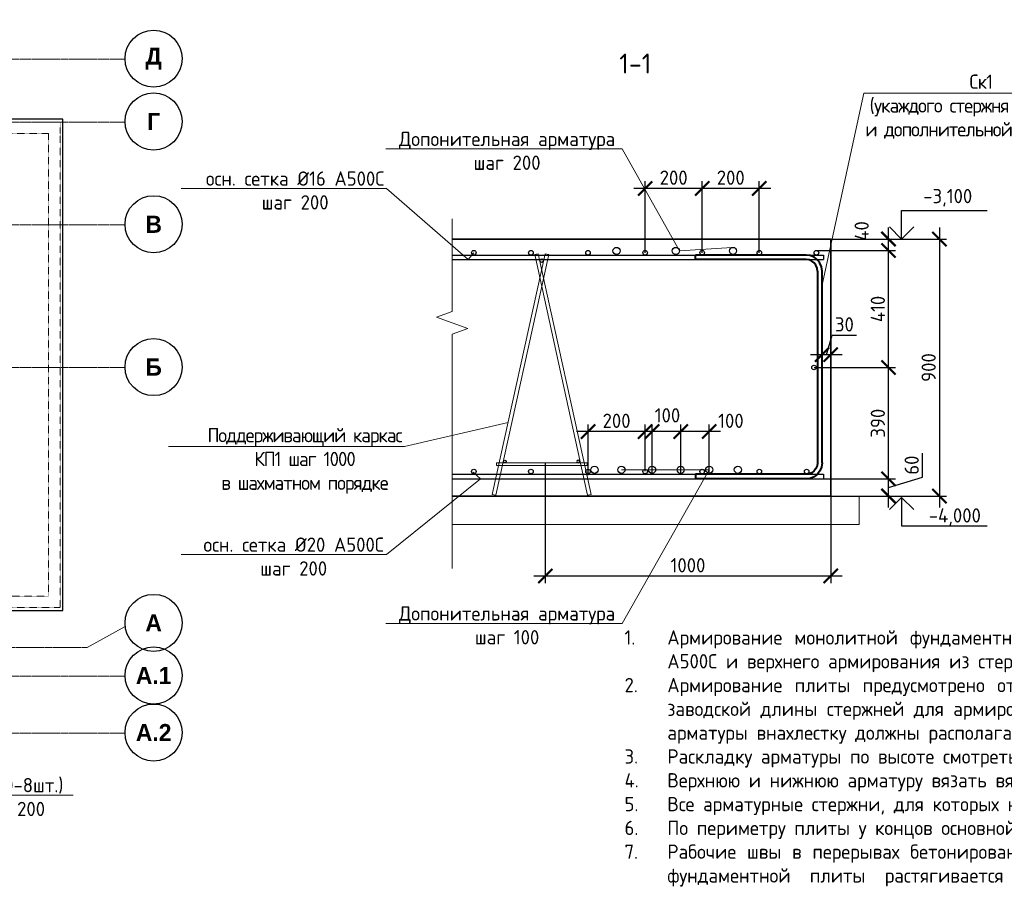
# Model space of a CAD drawing. Header units: millimetres. Extents: x -56135 to 1694203, y -446411 to -23139.
# Tile 110 of 256: x 621842 to 639086, y -130810 to -115707. Entities that reach past the tile are written whole.
import ezdxf
from ezdxf import colors
from ezdxf.entities.mleader import LeaderData, LeaderLine
from ezdxf.math import Vec2, Vec3

# ---------------------------------------------------------------- set-up
doc = ezdxf.new("R2010")
doc.units = ezdxf.units.MM
for name, pattern in [('01 Штриховая _4 мм_', [6, 3.5, -2.5]), ('______5', [1100, 800, -100, 100, -100]), ('осевая', [50.8, 31.75, -6.35, 6.35, -6.35])]:
    doc.linetypes.add(name, pattern=pattern)
for name, color, linetype, lineweight in [('0 Фундамент', 5, 'Continuous', 30), ('A-ANNO-NOTE-2', 7, 'Continuous', 18), ('G-ANNO-DIMS', 7, 'Continuous', 9), ('G-ANNO-DIMS-1', 7, 'Continuous', 18), ('Арм_хомуты', 133, 'Continuous', 18), ('Оси', 40, '______5', 18), ('подоснова', 151, 'Continuous', 5), ('РАЗМЕРЫ', 1, 'Continuous', 9), ('СТЕНЫ', 3, 'Continuous', 30), ('Текст', 7, 'Continuous', 25), ('Узлы', 7, 'Continuous', 0)]:
    doc.layers.add(name, color=color, linetype=linetype, lineweight=lineweight)
doc.styles.add('Century Gothic', font='GOTHIC.TTF')
doc.styles.add('GOST 2.304', font='CS_Gost2304.shx')
doc.styles.add('GOST-2.304_Type-B', font='GOST_Common.ttf')
doc.styles.add('ISOCPEUR', font='GOST_Common.ttf', dxfattribs={"height": 450})
doc.dimstyles.new('СПДС', dxfattribs={"dimscale": 100, "dimtxt": 2.5, "dimasz": 2.5, "dimexe": 1.25, "dimexo": 0, "dimtad": 1, "dimdec": 0, "dimtxsty": 'GOST-2.304_Type-B', "dimblk": 'ARCHTICK', "dimcen": 2.5, "dimdle": 2, "dimadec": 0, "dimazin": 2, "dimtfac": 0.75, "dimtdec": 0, "dimtmove": 1, "dimatfit": 3, "dimfxl": 1, "dimtolj": 1, "dimarcsym": 1})

# ---------------------------------------------------------------- blocks, each defined once
blk = doc.blocks.new('NSY101')
at = {"color": 0, "linetype": 'ByBlock', "lineweight": -2}
blk.add_circle((0, 0), 50, dxfattribs=at)
blk = doc.blocks.new('оси 2.2-2.3')
at = {"layer": 'Оси', "color": 16, "linetype": 'осевая', "lineweight": 0, "transparency": 33554687}
for p, q in [((468076.3, -116595.4), (524372.9, -116595.4)), ((468076.3, -117695.4), (524372.9, -117695.4)), ((468076.3, -119495.4), (524372.9, -119495.4)), ((468076.3, -121995.4), (524372.9, -121995.4)), ((468653.8, -126895.4), (523707.4, -126895.4)), ((468076.3, -127395.4), (524372.9, -127395.4)), ((468076.3, -128395.4), (524372.9, -128395.4))]:
    blk.add_line(p, q, dxfattribs=at)
at = {"layer": 'Оси', "color": 16, "linetype": '______5', "lineweight": 0, "transparency": 33554687}
blk.add_line((524376.4, -126525.7), (523707.4, -126895.4), dxfattribs=at)
at = {"layer": 'Оси', "color": 16, "linetype": 'Continuous', "lineweight": 25, "transparency": 33554687, "xscale": 9.999999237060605, "yscale": 9.999999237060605, "zscale": 9.999999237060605}
for p in [(524872.8, -116585.2), (524872.8, -117685.2), (524872.8, -119485.2), (524872.8, -121985.2), (524872.8, -126465.2), (524872.8, -127385.2), (524872.8, -128385.2)]:
    blk.add_blockref('NSY101', p, dxfattribs=at)
at = {"layer": 'Оси', "color": 16, "linetype": 'Continuous', "lineweight": 25, "transparency": 33554687, "char_height": 300, "attachment_point": 5, "style": 'Century Gothic'}
for s, insert, width in [('\\A1;{\\fCentury Gothic|i0|b1;\\H300.000000;\\W1.000000;\\C16;Д}\\P', (524872.8, -116585.2), 470), ('\\A1;{\\fCentury Gothic|i0|b1;\\H300.000000;\\W1.000000;\\C16;Г}\\P', (524872.8, -117685.2), 345), ('\\A1;{\\fCentury Gothic|i0|b1;\\H300.000000;\\W1.000000;\\C16;В}\\P', (524872.8, -119485.2), 390), ('\\A1;{\\fCentury Gothic|i0|b1;\\H300.000000;\\W1.000000;\\C16;Б}\\P', (524872.8, -121985.2), 390), ('\\A1;{\\fCentury Gothic|i0|b1;\\H300.000000;\\W1.000000;\\C16;А}\\P', (524872.8, -126465.2), 460), ('\\A1;{\\fCentury Gothic|i0|b1;\\H300.000000;\\W1.000000;\\C16;А.1}\\P', (524872.8, -127385.2), 810), ('\\A1;{\\fCentury Gothic|i0|b1;\\H300.000000;\\W1.000000;\\C16;А.2}\\P', (524872.8, -128385.2), 810)]:
    blk.add_mtext(s, dxfattribs=dict(at, insert=insert, width=width))
blk = doc.blocks.new('_None')
blk = doc.blocks.new('Высотные отметки - Вверх-711287-Разрез 3-3')
at = {"layer": '0 Фундамент'}
for p, q in [((13237, 8150), (14737, 8150)), ((13237, 7650), (13237, 8150))]:
    blk.add_line(p, q, dxfattribs=at)
at = {"layer": 'A-ANNO-NOTE-2'}
for q in [(13025, 7862), (13449, 7862)]:
    blk.add_line((13237, 7650), q, dxfattribs=at)
blk = doc.blocks.new('*U764')
at = {"color": 0, "linetype": 'ByBlock', "lineweight": -2}
for p, q in [((-392, 40), (-392, 427.5)), ((-376, 427.5), (-392, 427.5)), ((-376, 40), (-376, 427.5)), ((376, 40), (376, 427.5)), ((376, 427.5), (392, 427.5)), ((392, 40), (392, 427.5)), ((-390.1, 25.5), (-392, 40)), ((-374.6, 29.6), (-376, 40)), ((374.6, 29.6), (376, 40)), ((390.1, 25.5), (392, 40)), ((-384.5, 12), (-390.1, 25.5)), ((-375.6, 0.4), (-384.5, 12)), ((-364, -8.5), (-375.6, 0.4)), ((-370.6, 20), (-374.6, 29.6)), ((-364.3, 11.7), (-370.6, 20)), ((-356, 5.4), (-364.3, 11.7)), ((-346.4, 1.4), (-356, 5.4)), ((-336, 0), (-346.4, 1.4)), ((-336, 0), (336, 0)), ((336, 0), (346.4, 1.4)), ((346.4, 1.4), (356, 5.4)), ((356, 5.4), (364.3, 11.7)), ((364, -8.5), (375.6, 0.4)), ((364.3, 11.7), (370.6, 20)), ((370.6, 20), (374.6, 29.6)), ((375.6, 0.4), (384.5, 12)), ((384.5, 12), (390.1, 25.5)), ((-350.5, -14.1), (-364, -8.5)), ((-336, -16), (-350.5, -14.1)), ((336, -16), (-336, -16)), ((336, -16), (350.5, -14.1)), ((350.5, -14.1), (364, -8.5))]:
    blk.add_line(p, q, dxfattribs=at)
at = {"style": 'GOST 2.304', "oblique": 15, "flags": 9}
for tag, p in [('ПОЗИЦИЯ', (800.2, -185)), ('ДИАМЕТР', (800.5, -189.3)), ('КЛАСС', (800.8, -193.8)), ('ДЛИНА', (801.2, -198.5)), ('МАССА', (801.5, -203.9))]:
    blk.add_attdef(tag, p, '', height=2.5, dxfattribs=at)
blk = doc.blocks.new('_ArchTick')
at = {"color": 0, "linetype": 'ByBlock', "const_width": 0.15}
blk.add_lwpolyline([(-0.5, -0.5), (0.5, 0.5)], dxfattribs=at)
blk = doc.blocks.new('*D1340')
at = {"layer": 'DEFPOINTS', "color": 0, "transparency": 16777216}
for p in [(636045, -119547), (636045, -124047), (637949, -124047)]:
    blk.add_point(p, dxfattribs=at)
at = {"layer": 'РАЗМЕРЫ', "color": 0, "lineweight": -2, "transparency": 16777216}
for p, q in [((637949, -119347), (637949, -124247)), ((636045, -119547), (638074, -119547)), ((636045, -124047), (638074, -124047))]:
    blk.add_line(p, q, dxfattribs=at)
at = {"layer": 'РАЗМЕРЫ', "color": 0, "lineweight": -2, "transparency": 16777216, "xscale": 250, "yscale": 250, "zscale": 250}
for p, rotation in [((637949, -119547), 90), ((637949, -124047), 270)]:
    blk.add_blockref('_ArchTick', p, dxfattribs=dict(at, rotation=rotation))
at = {"layer": 'РАЗМЕРЫ', "color": 0, "transparency": 16777216, "insert": (637761, -121797), "char_height": 250, "attachment_point": 5, "rotation": 90, "style": 'GOST-2.304_Type-B'}
blk.add_mtext('\\A1;900', dxfattribs=at)
blk = doc.blocks.new('*D1341')
at = {"layer": 'DEFPOINTS', "color": 0, "transparency": 16777216}
for p in [(635478, -123747), (637058, -123747), (635478, -124047)]:
    blk.add_point(p, dxfattribs=at)
at = {"layer": 'РАЗМЕРЫ', "color": 0, "lineweight": -2, "transparency": 16777216}
for p, q in [((637652, -123719), (637652, -123294)), ((637058, -124247), (637058, -123547)), ((635478, -123747), (637183, -123747)), ((637058, -123897), (637652, -123719)), ((635478, -124047), (637183, -124047))]:
    blk.add_line(p, q, dxfattribs=at)
at = {"layer": 'РАЗМЕРЫ', "color": 0, "lineweight": -2, "transparency": 16777216, "xscale": 250, "yscale": 250, "zscale": 250}
for p, rotation in [((637058, -123747), 90), ((637058, -124047), 270)]:
    blk.add_blockref('_ArchTick', p, dxfattribs=dict(at, rotation=rotation))
at = {"layer": 'РАЗМЕРЫ', "color": 0, "transparency": 16777216, "insert": (637464, -123506), "char_height": 250, "attachment_point": 5, "rotation": 90, "style": 'GOST-2.304_Type-B'}
blk.add_mtext('\\A1;60', dxfattribs=at)
blk = doc.blocks.new('*D1215')
at = {"layer": 'DEFPOINTS', "color": 0, "transparency": 16777216}
for p in [(634460, -119547), (637058, -119547), (635795, -119747)]:
    blk.add_point(p, dxfattribs=at)
at = {"layer": 'РАЗМЕРЫ', "color": 0, "lineweight": -2, "transparency": 16777216}
for p, q in [((637058, -119947), (637058, -119347)), ((634460, -119547), (637183, -119547)), ((635795, -119747), (637183, -119747))]:
    blk.add_line(p, q, dxfattribs=at)
at = {"layer": 'РАЗМЕРЫ', "color": 0, "lineweight": -2, "transparency": 16777216, "xscale": 250, "yscale": 250, "zscale": 250}
for p, rotation in [((637058, -119547), 90), ((637058, -119747), 270)]:
    blk.add_blockref('_ArchTick', p, dxfattribs=dict(at, rotation=rotation))
at = {"layer": 'РАЗМЕРЫ', "color": 0, "transparency": 16777216, "insert": (636588, -119406), "char_height": 250, "attachment_point": 5, "rotation": 90, "style": 'GOST-2.304_Type-B'}
blk.add_mtext('\\A1;40', dxfattribs=at)
blk = doc.blocks.new('*D1342')
at = {"layer": 'DEFPOINTS', "color": 0, "transparency": 16777216}
for p in [(635894, -121573), (635894, -121632), (636045, -121632)]:
    blk.add_point(p, dxfattribs=at)
at = {"layer": 'РАЗМЕРЫ', "color": 0, "lineweight": -2, "transparency": 16777216}
for p, q in [((635970, -121573), (636073, -121230)), ((636073, -121230), (636498, -121230)), ((635894, -121632), (635894, -121448)), ((636045, -121632), (636045, -121448)), ((636245, -121573), (635694, -121573))]:
    blk.add_line(p, q, dxfattribs=at)
at = {"layer": 'РАЗМЕРЫ', "color": 0, "lineweight": -2, "transparency": 16777216, "xscale": 250, "yscale": 250, "zscale": 250, "rotation": 180}
blk.add_blockref('_ArchTick', (635894, -121573), dxfattribs=at)
at = {"layer": 'РАЗМЕРЫ', "color": 0, "lineweight": -2, "transparency": 16777216, "xscale": 250, "yscale": 250, "zscale": 250}
blk.add_blockref('_ArchTick', (636045, -121573), dxfattribs=at)
at = {"layer": 'РАЗМЕРЫ', "color": 0, "transparency": 16777216, "insert": (636285, -121042), "char_height": 250, "attachment_point": 5, "style": 'GOST-2.304_Type-B'}
blk.add_mtext('\\A1;30', dxfattribs=at)
blk = doc.blocks.new('*D1216')
at = {"layer": 'DEFPOINTS', "color": 0, "transparency": 16777216}
for p in [(631047, -123472), (636045, -123472), (636045, -125446)]:
    blk.add_point(p, dxfattribs=at)
at = {"layer": 'РАЗМЕРЫ', "color": 0, "lineweight": -2, "transparency": 16777216}
for p, q in [((631047, -123472), (631047, -125571)), ((636045, -123472), (636045, -125571)), ((630847, -125446), (636245, -125446))]:
    blk.add_line(p, q, dxfattribs=at)
at = {"layer": 'РАЗМЕРЫ', "color": 0, "lineweight": -2, "transparency": 16777216, "xscale": 250, "yscale": 250, "zscale": 250, "rotation": 180}
blk.add_blockref('_ArchTick', (631047, -125446), dxfattribs=at)
at = {"layer": 'РАЗМЕРЫ', "color": 0, "lineweight": -2, "transparency": 16777216, "xscale": 250, "yscale": 250, "zscale": 250}
blk.add_blockref('_ArchTick', (636045, -125446), dxfattribs=at)
at = {"layer": 'РАЗМЕРЫ', "color": 0, "transparency": 16777216, "insert": (633546, -125259), "char_height": 250, "attachment_point": 5, "style": 'GOST-2.304_Type-B'}
blk.add_mtext('\\A1;1000', dxfattribs=at)
blk = doc.blocks.new('*D1343')
at = {"layer": 'DEFPOINTS', "color": 0, "transparency": 16777216}
for p in [(633795, -118661), (633795, -119787), (634795, -119787)]:
    blk.add_point(p, dxfattribs=at)
at = {"layer": 'РАЗМЕРЫ', "color": 0, "lineweight": -2, "transparency": 16777216}
for p, q in [((633795, -119787), (633795, -118536)), ((634795, -119787), (634795, -118536)), ((634995, -118661), (633595, -118661))]:
    blk.add_line(p, q, dxfattribs=at)
at = {"layer": 'РАЗМЕРЫ', "color": 0, "lineweight": -2, "transparency": 16777216, "xscale": 250, "yscale": 250, "zscale": 250, "rotation": 180}
blk.add_blockref('_ArchTick', (633795, -118661), dxfattribs=at)
at = {"layer": 'РАЗМЕРЫ', "color": 0, "lineweight": -2, "transparency": 16777216, "xscale": 250, "yscale": 250, "zscale": 250}
blk.add_blockref('_ArchTick', (634795, -118661), dxfattribs=at)
at = {"layer": 'РАЗМЕРЫ', "color": 0, "transparency": 16777216, "insert": (634295, -118473), "char_height": 250, "attachment_point": 5, "style": 'GOST-2.304_Type-B'}
blk.add_mtext('\\A1;200', dxfattribs=at)
blk = doc.blocks.new('*D1344')
at = {"layer": 'DEFPOINTS', "color": 0, "transparency": 16777216}
for p in [(632795, -118661), (632795, -119787), (633795, -119787)]:
    blk.add_point(p, dxfattribs=at)
at = {"layer": 'РАЗМЕРЫ', "color": 0, "lineweight": -2, "transparency": 16777216}
for p, q in [((632795, -119787), (632795, -118536)), ((633795, -119787), (633795, -118536)), ((633995, -118661), (632595, -118661))]:
    blk.add_line(p, q, dxfattribs=at)
at = {"layer": 'РАЗМЕРЫ', "color": 0, "lineweight": -2, "transparency": 16777216, "xscale": 250, "yscale": 250, "zscale": 250, "rotation": 180}
blk.add_blockref('_ArchTick', (632795, -118661), dxfattribs=at)
at = {"layer": 'РАЗМЕРЫ', "color": 0, "lineweight": -2, "transparency": 16777216, "xscale": 250, "yscale": 250, "zscale": 250}
blk.add_blockref('_ArchTick', (633795, -118661), dxfattribs=at)
at = {"layer": 'РАЗМЕРЫ', "color": 0, "transparency": 16777216, "insert": (633295, -118473), "char_height": 250, "attachment_point": 5, "style": 'GOST-2.304_Type-B'}
blk.add_mtext('\\A1;200', dxfattribs=at)
blk = doc.blocks.new('*D1208')
at = {"layer": 'DEFPOINTS', "color": 0, "transparency": 16777216}
for p in [(633418, -122918), (633418, -123650), (633918, -123650)]:
    blk.add_point(p, dxfattribs=at)
at = {"layer": 'РАЗМЕРЫ', "color": 0, "lineweight": -2, "transparency": 16777216}
for p, q in [((634118, -122918), (633218, -122918)), ((633418, -123650), (633418, -122793)), ((633918, -123650), (633918, -122793))]:
    blk.add_line(p, q, dxfattribs=at)
at = {"layer": 'РАЗМЕРЫ', "color": 0, "lineweight": -2, "transparency": 16777216, "xscale": 250, "yscale": 250, "zscale": 250, "rotation": 180}
blk.add_blockref('_ArchTick', (633418, -122918), dxfattribs=at)
at = {"layer": 'РАЗМЕРЫ', "color": 0, "lineweight": -2, "transparency": 16777216, "xscale": 250, "yscale": 250, "zscale": 250}
blk.add_blockref('_ArchTick', (633918, -122918), dxfattribs=at)
at = {"layer": 'РАЗМЕРЫ', "color": 0, "transparency": 16777216, "insert": (634298, -122730), "char_height": 250, "attachment_point": 5, "style": 'GOST-2.304_Type-B'}
blk.add_mtext('\\A1;100', dxfattribs=at)
blk = doc.blocks.new('*D1209')
at = {"layer": 'DEFPOINTS', "color": 0, "transparency": 16777216}
for p in [(632917, -122918), (632917, -123650), (633418, -123650)]:
    blk.add_point(p, dxfattribs=at)
at = {"layer": 'РАЗМЕРЫ', "color": 0, "lineweight": -2, "transparency": 16777216}
for p, q in [((633618, -122918), (632717, -122918)), ((632917, -123650), (632917, -122793)), ((633418, -123650), (633418, -122793))]:
    blk.add_line(p, q, dxfattribs=at)
at = {"layer": 'РАЗМЕРЫ', "color": 0, "lineweight": -2, "transparency": 16777216, "xscale": 250, "yscale": 250, "zscale": 250, "rotation": 180}
blk.add_blockref('_ArchTick', (632917, -122918), dxfattribs=at)
at = {"layer": 'РАЗМЕРЫ', "color": 0, "lineweight": -2, "transparency": 16777216, "xscale": 250, "yscale": 250, "zscale": 250}
blk.add_blockref('_ArchTick', (633418, -122918), dxfattribs=at)
at = {"layer": 'РАЗМЕРЫ', "color": 0, "transparency": 16777216, "insert": (633187, -122634), "char_height": 250, "attachment_point": 5, "style": 'GOST-2.304_Type-B'}
blk.add_mtext('\\A1;100', dxfattribs=at)
blk = doc.blocks.new('*D1210')
at = {"layer": 'DEFPOINTS', "color": 0, "transparency": 16777216}
for p in [(631795, -122918), (632795, -123613), (631795, -123680)]:
    blk.add_point(p, dxfattribs=at)
at = {"layer": 'РАЗМЕРЫ', "color": 0, "lineweight": -2, "transparency": 16777216}
for p, q in [((632995, -122918), (631595, -122918)), ((631795, -123680), (631795, -122793)), ((632795, -123613), (632795, -122793))]:
    blk.add_line(p, q, dxfattribs=at)
at = {"layer": 'РАЗМЕРЫ', "color": 0, "lineweight": -2, "transparency": 16777216, "xscale": 250, "yscale": 250, "zscale": 250, "rotation": 180}
blk.add_blockref('_ArchTick', (631795, -122918), dxfattribs=at)
at = {"layer": 'РАЗМЕРЫ', "color": 0, "lineweight": -2, "transparency": 16777216, "xscale": 250, "yscale": 250, "zscale": 250}
blk.add_blockref('_ArchTick', (632795, -122918), dxfattribs=at)
at = {"layer": 'РАЗМЕРЫ', "color": 0, "transparency": 16777216, "insert": (632295, -122730), "char_height": 250, "attachment_point": 5, "style": 'GOST-2.304_Type-B'}
blk.add_mtext('\\A1;200', dxfattribs=at)
blk = doc.blocks.new('*U14')
at = {"color": 0, "linetype": 'ByBlock', "lineweight": -2, "ltscale": 30}
blk.add_circle((0, 0), 80, dxfattribs=at)
blk = doc.blocks.new('*U15')
at = {"color": 0, "linetype": 'ByBlock', "lineweight": -2, "ltscale": 30}
blk.add_circle((0, 0), 60, dxfattribs=at)
blk = doc.blocks.new('*U16')
at = {"color": 0, "linetype": 'ByBlock', "lineweight": -2, "ltscale": 30}
blk.add_circle((0, 0), 60, dxfattribs=at)
blk = doc.blocks.new('кп1')
at = {"color": 0, "linetype": 'ByBlock', "lineweight": -2, "ltscale": 30}
for p, q in [((96859, -45208), (95932, -49421)), ((95995, -49435), (96922, -45222)), ((96739, -45208), (96677, -45222)), ((97604, -49435), (96677, -45222)), ((96739, -45208), (97666, -49421)), ((96922, -45222), (96859, -45208)), ((96005, -48867), (97593, -48867)), ((96005, -48867), (96005, -48915)), ((97593, -48915), (96005, -48915)), ((97593, -48867), (97593, -48915)), ((95932, -49421), (95995, -49435)), ((97666, -49421), (97604, -49435))]:
    blk.add_line(p, q, dxfattribs=at)
at = {"lineweight": 30, "ltscale": 30, "yscale": 0.4, "zscale": 0.4}
for name, p, xscale in [('*U14', (96799, -45325), 0.4), ('*U15', (96155, -48842), 0.4), ('*U16', (97440, -48842), -0.4)]:
    blk.add_blockref(name, p, dxfattribs=dict(at, xscale=xscale))
blk = doc.blocks.new('*D1307')
at = {"layer": 'DEFPOINTS', "color": 0, "transparency": 16777216}
for p in [(635753, -121797), (637058, -121797), (635478, -123747)]:
    blk.add_point(p, dxfattribs=at)
at = {"layer": 'РАЗМЕРЫ', "color": 0, "lineweight": -2, "transparency": 16777216}
for p, q in [((637058, -123947), (637058, -121597)), ((635753, -121797), (637183, -121797)), ((635478, -123747), (637183, -123747))]:
    blk.add_line(p, q, dxfattribs=at)
at = {"layer": 'РАЗМЕРЫ', "color": 0, "lineweight": -2, "transparency": 16777216, "xscale": 250, "yscale": 250, "zscale": 250}
for p, rotation in [((637058, -121797), 90), ((637058, -123747), 270)]:
    blk.add_blockref('_ArchTick', p, dxfattribs=dict(at, rotation=rotation))
at = {"layer": 'РАЗМЕРЫ', "color": 0, "transparency": 16777216, "insert": (636871, -122772), "char_height": 250, "attachment_point": 5, "rotation": 90, "style": 'GOST-2.304_Type-B'}
blk.add_mtext('\\A1;390', dxfattribs=at)
blk = doc.blocks.new('*D1308')
at = {"layer": 'DEFPOINTS', "color": 0, "transparency": 16777216}
for p in [(636114, -119747), (637058, -119747), (635753, -121797)]:
    blk.add_point(p, dxfattribs=at)
at = {"layer": 'РАЗМЕРЫ', "color": 0, "lineweight": -2, "transparency": 16777216}
for p, q in [((637058, -121997), (637058, -119547)), ((636114, -119747), (637183, -119747)), ((635753, -121797), (637183, -121797))]:
    blk.add_line(p, q, dxfattribs=at)
at = {"layer": 'РАЗМЕРЫ', "color": 0, "lineweight": -2, "transparency": 16777216, "xscale": 250, "yscale": 250, "zscale": 250}
for p, rotation in [((637058, -119747), 90), ((637058, -121797), 270)]:
    blk.add_blockref('_ArchTick', p, dxfattribs=dict(at, rotation=rotation))
at = {"layer": 'РАЗМЕРЫ', "color": 0, "transparency": 16777216, "insert": (636871, -120772), "char_height": 250, "attachment_point": 5, "rotation": 90, "style": 'GOST-2.304_Type-B'}
blk.add_mtext('\\A1;410', dxfattribs=at)
blk = doc.blocks.new('стены  тп')
at = {"layer": 'СТЕНЫ', "color": 251, "linetype": '01 Штриховая _4 мм_', "lineweight": 0, "true_color": 0x636466}
for p, q in [((591492, -327826, 3100), (589762, -327826, 3100)), ((591492, -328026, 3100), (591492, -327826, 3100)), ((589762, -328026, 3100), (591292, -328026, 3100)), ((591292, -328026, 3100), (591292, -336126, 3100)), ((591492, -336326, 3100), (591492, -328026, 3100)), ((591292, -336126, 3100), (589762, -336126, 3100)), ((589762, -336326, 3100), (591492, -336326, 3100))]:
    blk.add_line(p, q, dxfattribs=at)

msp = doc.modelspace()

# ---------------------------------------------------------------- linework, layer by layer
at = {"lineweight": 35}
for p, q in [((629415, -119547.1), (636045, -119547.1)), ((636045, -119547.1), (636045, -124047.1)), ((636045, -124047.1), (629415, -124047.1))]:
    msp.add_line(p, q, dxfattribs=at)
at = {"layer": '0 Фундамент'}
msp.add_lwpolyline([(573469.4, -105949.2), (573469.4, -130129.2), (580819.4, -130129.2), (580819.4, -130129.2), (593319.4, -130129.2), (593319.4, -130129.2), (595669.4, -130129.2), (595669.4, -130129.2), (621119.4, -130129.2), (621119.4, -126049.2), (622599.4, -126049.2), (622599.4, -117449.2), (621119.4, -117449.2), (621119.4, -105949.2), (573469.4, -105949.2)], dxfattribs=at)
at = {"layer": 'РАЗМЕРЫ', "color": 2, "linetype": 'Continuous', "lineweight": 30}
for p, q in [((629415, -119827.1), (635920, -119827.1)), ((635920, -119827.1), (635920, -119907.1)), ((629415, -119907.1), (635920, -119907.1)), ((629415, -123667.1), (635920, -123667.1)), ((629415, -123747.1), (635920, -123747.1)), ((635920, -123667.1), (635920, -123747.1))]:
    msp.add_line(p, q, dxfattribs=at)
at = {"layer": 'РАЗМЕРЫ', "color": 7, "linetype": 'Continuous', "lineweight": 15}
for p, q in [((636045, -124047.1), (636545, -124047.1)), ((636545, -124047.1), (636545, -124547.1)), ((636545, -124547.1), (629415, -124547.1))]:
    msp.add_line(p, q, dxfattribs=at)
msp.add_lwpolyline([(629415, -119194.3), (629415, -120814.3), (629140.2, -120914.3), (629689.7, -121114.3), (629415, -121214.3), (629415, -125314.4)], dxfattribs=at)
at = {"layer": 'РАЗМЕРЫ', "color": 2, "linetype": 'Continuous', "lineweight": 30}
for centre, radius in [((629795, -119787.1), 40), ((630795, -119787.1), 40), ((631795, -119787.1), 40), ((632295, -119755.4), 62.5), ((632795, -119787.1), 40), ((633333.4, -119755.4), 62.5), ((633795, -119787.1), 40), ((634334.8, -119755.4), 62.5), ((634795, -119787.1), 40), ((635795, -119787.1), 40), ((635753.1, -121797.1), 40), ((629795, -123617.9), 40), ((630795, -123617.9), 40), ((631795, -123617.9), 40), ((631908.5, -123587.6), 62.5), ((632380, -123587.6), 62.5), ((632795, -123617.9), 40), ((632916.7, -123587.6), 62.5), ((633418.4, -123587.6), 62.5), ((633795, -123617.9), 40), ((633918.1, -123587.6), 62.5), ((634419.8, -123587.6), 62.5), ((634795, -123617.9), 40), ((635623.9, -123617.9), 40)]:
    msp.add_circle(centre, radius, dxfattribs=at)

# ---------------------------------------------------------------- block references
at = {"layer": 'G-ANNO-DIMS'}
msp.add_blockref('Высотные отметки - Вверх-711287-Разрез 3-3', (624050.6, -127197.1), dxfattribs=at)
at = {"layer": 'G-ANNO-DIMS', "xscale": -1, "rotation": 180}
msp.add_blockref('Высотные отметки - Вверх-711287-Разрез 3-3', (624050.6, -116420.1), dxfattribs=at)
at = {"layer": 'Арм_хомуты', "lineweight": 40, "xscale": -5, "yscale": 5, "zscale": 5, "rotation": 90}
msp.add_blockref('*U764', (635814.1, -121787.1), dxfattribs=at)
at = {"layer": 'РАЗМЕРЫ', "color": 1}
msp.add_blockref('оси 2.2-2.3', (99314.8, 196.2), dxfattribs=at)
at = {"layer": 'РАЗМЕРЫ'}
for name, p in [('стены  тп', (31057, 210326.6, -3100)), ('кп1', (534184.9, -74598.6))]:
    msp.add_blockref(name, p, dxfattribs=at)

# ---------------------------------------------------------------- texts
at = {"layer": 'G-ANNO-DIMS-1', "char_height": 250, "width": 1150.283, "line_spacing_factor": 1.149209, "style": 'ISOCPEUR'}
for s, insert, attachment_point in [('-3,100', (637666.6, -118670.5), 1), ('-4,000', (637762.7, -124570.1), 7)]:
    msp.add_mtext(s, dxfattribs=dict(at, insert=insert, attachment_point=attachment_point))
at = {"layer": 'Текст', "insert": (632434.5, -126398.6), "char_height": 250, "width": 18388.819, "attachment_point": 1, "style": 'GOST-2.304_Type-B'}
msp.add_mtext('\\pxi-3,l3,qj,t3;1.^IАрмирование монолитной фундаментной плиты состоит из основного нижнего армирования из стержней ∅20 А500С и верхнего армирования из стержней ∅16 А500С  с шагом 200х200мм и дополнительного армирования.\\P2.^IАрмирование плиты предусмотрено отдельными стержнями заводской длины по осям Х и Y. При недостатке заводской длины стержней для армирования плиты, стыки стержней осуществлять внахлестку без сварки.  Стыки арматуры внахлестку должны располагаться вразбежку (через шаг) (см. деталь стыковки арматуры).\\P3.^IРаскладку арматуры по высоте смотреть сечение 1-1.\\P4.^IВерхнюю и нижнюю арматуру вязать вязальной проволокой через пересечение.\\P5.^IВсе арматурные стержни, для которых не указан шаг укладываются с шагом 200мм.\\P6.^IПо периметру плиты у концов основной арматуры и дополнительной устанавливать П-образные элементы (Ск1).\\P7.^IРабочие швы в перерывах бетонирования ростверка по захваткам устраиваются следующим образом: по толщине фундаментной плиты растягивается металлическая сетка с ячейкой 50*50мм, которая в свою очередь привязывается к арматурным стержням ф12 А500С (коротыши). Последние привязываются в узлах верхней и нижней сеток плиты вязальной проволокой. Коротыши служат для удержания металлической сетки от выгибания под давлением только что уложенной бетонной смеси. При возобновлении бетонирования в шов установить гидроизоляционную прокладку Пенебар.\\P8.^IПозиции отмечаные "*" устанавливаются с шагом 100мм.\\P9.^IАрмирование приямков см. лист\\P{\\T0.9;\\C0;10.^IПоддерживающий каркас  КП1 см.24-04-КЖ.2-0.1-лист 13  устанавливать с шагом  1000мм  в шахматном порядке.}', dxfattribs=at)
at = {"layer": 'Узлы', "color": 80, "linetype": 'Continuous', "lineweight": 0, "style": 'GOST-2.304_Type-B'}
msp.add_text('1-1', height=350, dxfattribs=at).set_placement((632342.2, -116649.7))

# ---------------------------------------------------------------- dimensions: what is measured, and where the dimension line sits
at = {"layer": 'РАЗМЕРЫ'}
for base, p1, p2, picture, middle in [((632795, -118660.7), (633795, -119787.1), (632795, -119787.1), '*D1344', (633295, -118473.2)), ((633795, -118660.7), (634795, -119787.1), (633795, -119787.1), '*D1343', (634295, -118473.2)), ((635894.1, -121573.3), (636045, -121632.3), (635894.1, -121632.3), '*D1342', (636135.2, -121042)), ((631795, -122917.9), (632795, -123612.9), (631795, -123680), '*D1210', (632295, -122730.4)), ((636045, -125446.5), (631046.6, -123471.9), (636045, -123471.9), '*D1216', (633545.8, -125259))]:
    dim = msp.add_linear_dim(base=base, p1=p1, p2=p2, dimstyle='СПДС', override={"dimlfac": 0.2}, dxfattribs=at)
    dim.commit()
    dim.dimension.update_dxf_attribs({"geometry": picture, "text_midpoint": middle})
dim = msp.add_linear_dim(base=(637058.2, -119547.1), p1=(635794.7, -119747.1), p2=(634460.1, -119547.1), angle=90, dimstyle='СПДС', override={"dimlfac": 0.2}, dxfattribs=at)
dim.commit()
dim.dimension.update_dxf_attribs({"geometry": '*D1215', "text_midpoint": (636775.9, -119406.5), "dimtype": 160})
for base, p1, p2, picture, middle in [((637948.6, -124047.1), (636045, -119547.1), (636045, -124047.1), '*D1340', (637761.1, -121797.1)), ((637058.2, -123747.1), (635478.3, -124047.1), (635478.3, -123747.1), '*D1341', (637464.4, -123656.5))]:
    dim = msp.add_linear_dim(base=base, p1=p1, p2=p2, angle=90, dimstyle='СПДС', override={"dimlfac": 0.2}, dxfattribs=at)
    dim.commit()
    dim.dimension.update_dxf_attribs({"geometry": picture, "text_midpoint": middle})
at = {"layer": 'РАЗМЕРЫ', "color": 1}
for base, p1, p2, picture, middle in [((637058.2, -119747.1), (635753.1, -121797.1), (636113.8, -119747.1), '*D1308', (636870.7, -120772.1)), ((637058.2, -121797.1), (635478.3, -123747.1), (635753.1, -121797.1), '*D1307', (636870.7, -122772.1))]:
    dim = msp.add_linear_dim(base=base, p1=p1, p2=p2, angle=90, dimstyle='СПДС', override={"dimlfac": 0.2}, dxfattribs=at)
    dim.commit()
    dim.dimension.update_dxf_attribs({"geometry": picture, "text_midpoint": middle})
at = {"layer": 'РАЗМЕРЫ'}
for base, p1, p2, picture, middle in [((632916.7, -122917.9), (633418.4, -123649.7), (632916.7, -123649.7), '*D1209', (633186.6, -122821.6)), ((633418.4, -122917.9), (633918.1, -123649.7), (633418.4, -123649.7), '*D1208', (634297.7, -122918))]:
    dim = msp.add_linear_dim(base=base, p1=p1, p2=p2, dimstyle='СПДС', override={"dimlfac": 0.2}, dxfattribs=at)
    dim.commit()
    dim.dimension.update_dxf_attribs({"geometry": picture, "text_midpoint": middle, "dimtype": 160})

# ---------------------------------------------------------------- leaders
at = {"layer": 'подоснова', "color": 4, "ltscale": 0.3}
ml = msp.add_multileader_mtext('Standard', dxfattribs=at)
ml.set_content('{\\T0.9;Ск1 \\P(укаждого стержня  основнои и дополнительной арматуры)}', color=4, style='GOST-2.304_Type-B')
ml.set_leader_properties(color=256, linetype='ByLayer', lineweight=15)
ml.set_arrow_properties(name='NONE')
ml.build(insert=Vec2(0, 0))
ml.multileader.update_dxf_attribs({"text_left_attachment_type": 6, "text_right_attachment_type": 6, "dogleg_length": 0.1, "arrow_head_size": 18})
ctx = ml.context
ctx.base_point, ctx.char_height, ctx.arrow_head_size, ctx.landing_gap_size, ctx.plane_origin = Vec3(636624.1, -116991.9), 250, 18, 20, Vec3(639190.9, -119131.9)
ctx.left_attachment, ctx.right_attachment, ctx.text_align_type = 6, 6, 1
notes = []
notes.append((ctx, [(1, (1, 1, 0), (636624, -116991.9), (1, 0), 0.1, [(0, [(635894.1, -120347.8)], 0, [])])]))
ctx.mtext.insert, ctx.mtext.width, ctx.mtext.alignment, ctx.mtext.flow_direction = Vec3(638675.2, -116666.9), 4075.871, 2, 5
ml = msp.add_multileader_mtext('Standard', dxfattribs=at)
ml.set_content('{\\C2;Допонительная арматура шаг 200}', color=4, style='GOST-2.304_Type-B')
ml.set_leader_properties(color=256, linetype='ByLayer', lineweight=15)
ml.set_arrow_properties(name='NONE')
ml.build(insert=Vec2(0, 0))
ml.multileader.update_dxf_attribs({"text_left_attachment_type": 6, "text_right_attachment_type": 6, "dogleg_length": 0.1, "arrow_head_size": 18})
ctx = ml.context
ctx.base_point, ctx.char_height, ctx.arrow_head_size, ctx.landing_gap_size, ctx.plane_origin = Vec3(628365, -117969.5), 250, 18, 20, Vec3(636506.5, -117629.7)
ctx.left_attachment, ctx.right_attachment, ctx.text_align_type = 6, 6, 1
notes.append((ctx, [(0, (1, 1, 0), (632390.7, -117969.5), (-1, 0), 0.1, [(1, [(634320.7, -119694.5), (633395.9, -119755.4)], 0, [])])]))
ctx.mtext.insert, ctx.mtext.width, ctx.mtext.alignment, ctx.mtext.flow_direction = Vec3(630377.8, -117669.5), 4075.871, 2, 5
ml = msp.add_multileader_mtext('Standard', dxfattribs=at)
ml.set_content('{\\C2;осн. сетка %%C16 А500С \\Pшаг 200}', color=4, style='GOST-2.304_Type-B')
ml.set_leader_properties(color=256, linetype='ByLayer', lineweight=15)
ml.set_arrow_properties(name='NONE')
ml.build(insert=Vec2(0, 0))
ml.multileader.update_dxf_attribs({"text_left_attachment_type": 6, "text_right_attachment_type": 6, "dogleg_length": 0.1, "arrow_head_size": 18})
ctx = ml.context
ctx.base_point, ctx.char_height, ctx.arrow_head_size, ctx.landing_gap_size, ctx.plane_origin = Vec3(625067.2, -118663.6), 250, 18, 20, Vec3(632379.9, -117629.7)
ctx.left_attachment, ctx.right_attachment, ctx.text_align_type = 6, 6, 1
notes.append((ctx, [(0, (1, 1, 0), (628264.1, -118663.6), (-1, 0), 0.1, [(1, [(629795, -119787.1), (629697.2, -119907.1)], 0, [])])]))
ctx.mtext.insert, ctx.mtext.width, ctx.mtext.alignment, ctx.mtext.flow_direction = Vec3(626665.6, -118363.6), 4075.871, 2, 5
ml = msp.add_multileader_mtext('Standard', dxfattribs=at)
ml.set_content('{\\T0.9;Поддерживающий каркас \\PКП1 шаг 1000 \\Pв шахматном порядке}', color=4, style='GOST-2.304_Type-B')
ml.set_leader_properties(color=256, linetype='ByLayer', lineweight=15)
ml.set_arrow_properties(name='NONE')
ml.build(insert=Vec2(0, 0))
ml.multileader.update_dxf_attribs({"text_left_attachment_type": 6, "text_right_attachment_type": 6, "dogleg_length": 0.1, "arrow_head_size": 18})
ctx = ml.context
ctx.base_point, ctx.char_height, ctx.arrow_head_size, ctx.landing_gap_size, ctx.plane_origin = Vec3(625079.1, -123180.8), 250, 18, 20, Vec3(630345.8, -120551)
ctx.left_attachment, ctx.right_attachment, ctx.text_align_type = 6, 6, 1
notes.append((ctx, [(0, (1, 1, 0), (628582.1, -123180.8), (-1, 0), 0.1, [(1, [(630394.2, -122759.3)], 0, [])])]))
ctx.mtext.insert, ctx.mtext.width, ctx.mtext.alignment, ctx.mtext.flow_direction = Vec3(626830.6, -122855.8), 4075.871, 2, 5
ml = msp.add_multileader_mtext('Standard', dxfattribs=at)
ml.set_content('{\\C2;осн. сетка %%C20 А500С \\Pшаг 200}', color=4, style='GOST-2.304_Type-B')
ml.set_leader_properties(color=256, linetype='ByLayer', lineweight=15)
ml.set_arrow_properties(name='NONE')
ml.build(insert=Vec2(0, 0))
ml.multileader.update_dxf_attribs({"text_left_attachment_type": 6, "text_right_attachment_type": 6, "dogleg_length": 0.1, "arrow_head_size": 18})
ctx = ml.context
ctx.base_point, ctx.char_height, ctx.arrow_head_size, ctx.landing_gap_size, ctx.plane_origin = Vec3(625017.2, -125073.2), 250, 18, 20, Vec3(632379.9, -124039.3)
ctx.left_attachment, ctx.right_attachment, ctx.text_align_type = 6, 6, 1
notes.append((ctx, [(0, (1, 1, 0), (628264.1, -125073.2), (-1, 0), 0.1, [(1, [(629785.6, -123630.3), (629910.6, -123747.1)], 0, [])])]))
ctx.mtext.insert, ctx.mtext.width, ctx.mtext.alignment, ctx.mtext.flow_direction = Vec3(626640.6, -124773.2), 4075.871, 2, 5
ml = msp.add_multileader_mtext('Standard', dxfattribs=at)
ml.set_content('{\\C2;Допонительная арматура шаг 100}', color=4, style='GOST-2.304_Type-B')
ml.set_leader_properties(color=256, linetype='ByLayer', lineweight=15)
ml.set_arrow_properties(name='NONE')
ml.build(insert=Vec2(0, 0))
ml.multileader.update_dxf_attribs({"text_left_attachment_type": 6, "text_right_attachment_type": 6, "dogleg_length": 0.1, "arrow_head_size": 18})
ctx = ml.context
ctx.base_point, ctx.char_height, ctx.arrow_head_size, ctx.landing_gap_size, ctx.plane_origin = Vec3(628365, -126277.5), 250, 18, 20, Vec3(636506.5, -125937.8)
ctx.left_attachment, ctx.right_attachment, ctx.text_align_type = 6, 6, 1
notes.append((ctx, [(0, (1, 1, 0), (632390.7, -126277.5), (-1, 0), 0.1, [(3, [(632916.7, -123587.6), (632380, -123587.6), (633418.4, -123587.6), (633918.1, -123587.6)], 0, [])])]))
ctx.mtext.insert, ctx.mtext.width, ctx.mtext.alignment, ctx.mtext.flow_direction = Vec3(630377.8, -125977.5), 4075.871, 2, 5
at = {"layer": 'подоснова', "color": 6, "ltscale": 0.3}
ml = msp.add_multileader_mtext('Standard', dxfattribs=at)
ml.set_content('3 (%%C20-8шт.)\\Pшаг 200', color=6, style='GOST-2.304_Type-B')
ml.set_leader_properties(color=256, linetype='ByLayer', lineweight=15)
ml.set_arrow_properties(name='NONE')
ml.build(insert=Vec2(0, 0))
ml.multileader.update_dxf_attribs({"text_left_attachment_type": 6, "text_right_attachment_type": 6, "dogleg_length": 0.1, "arrow_head_size": 18})
ctx = ml.context
ctx.base_point, ctx.char_height, ctx.arrow_head_size, ctx.landing_gap_size, ctx.plane_origin = Vec3(620749.7, -129284.1), 250, 18, 20, Vec3(612139.6, -125546.2)
ctx.left_attachment, ctx.right_attachment, ctx.text_align_type = 6, 6, 1
notes.append((ctx, [(0, (1, 1, 0), (620749.6, -129284.1), (1, 0), 0.1, [(0, [(620596.4, -127896.7)], 0, [])])]))
ctx.mtext.insert, ctx.mtext.alignment, ctx.mtext.flow_direction = Vec3(621700, -128984.1), 2, 5
for ctx, leaders in notes:
    for number, flags, end, landing, length, lines in leaders:
        leader = LeaderData()
        leader.index, (leader.has_last_leader_line, leader.has_dogleg_vector, leader.attachment_direction) = number, flags
        leader.last_leader_point, leader.dogleg_vector, leader.dogleg_length = Vec3(end), Vec3(landing), length
        for number, points, colour, breaks in lines:
            line = LeaderLine()
            line.index, line.vertices, line.color, line.breaks = number, Vec3.list(points), colors.encode_raw_color(colour), breaks
            leader.lines.append(line)
        ctx.leaders.append(leader)

doc.saveas('drawing.dxf')
